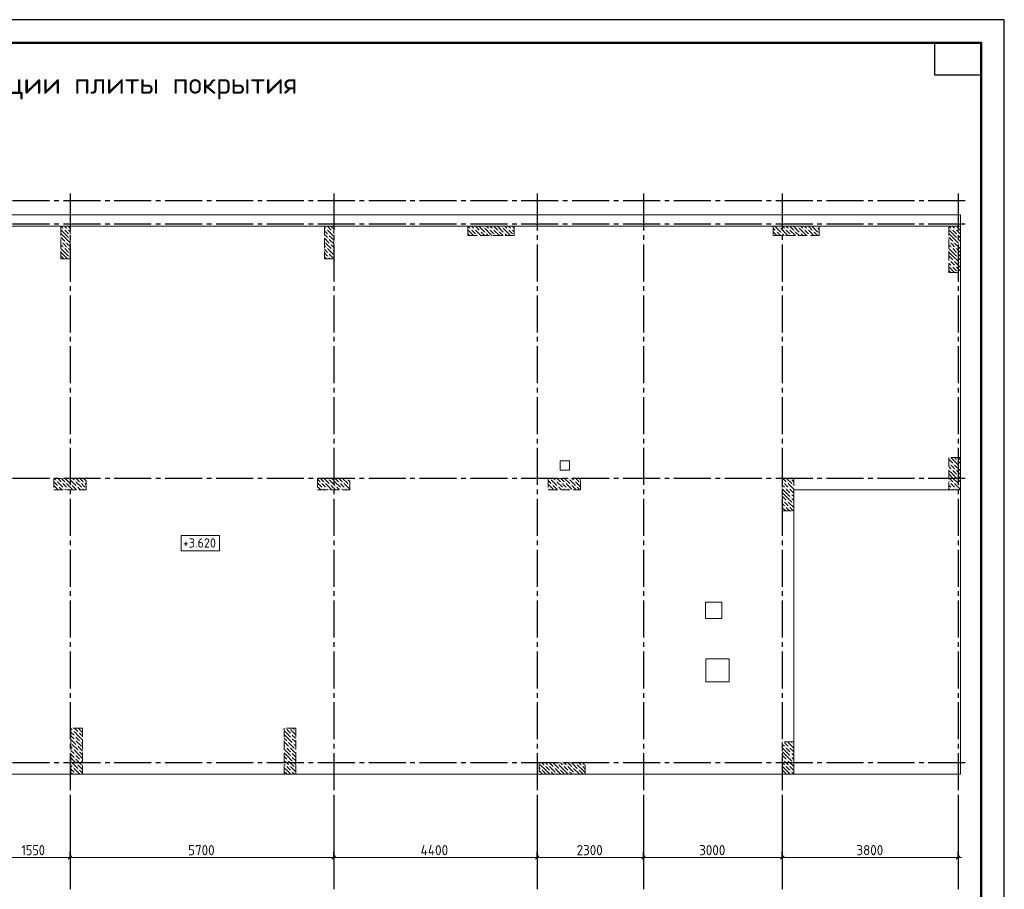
# Model space of a CAD drawing. Header units: millimetres. Extents: x 0 to 42000, y 0 to 29700.
# Tile 3 of 3: x 20711 to 42000, y 10896 to 29700. Entities that reach past the tile are written whole.
import ezdxf

# ---------------------------------------------------------------- set-up
doc = ezdxf.new("R2010")
doc.units = ezdxf.units.MM
doc.linetypes.add('______2', pattern=[270, 200, -70])
doc.linetypes.add('______5', pattern=[1100, 800, -100, 100, -100])
for name, color, linetype, lineweight in [('Standard', 7, 'Continuous', 25), ('ЖБ Перекрытие верхний уровень', 7, 'Continuous', 18), ('Общий01', 7, 'Continuous', 13), ('Размерная линия_ общее', 7, 'Continuous', 13), ('Текст_ общее', 7, 'Continuous', 25)]:
    doc.layers.add(name, color=color, linetype=linetype, lineweight=lineweight)
doc.layers.add('ЖБ Пилон', color=7, linetype='______2', lineweight=13, true_color=0xa0a0a0)
doc.layers.add('Оси', color=7, linetype='______5', lineweight=13, true_color=0x656565)
doc.styles.add('ISOCPEUR', font='txt')

msp = doc.modelspace()

# ---------------------------------------------------------------- hatches: boundary and pattern name
at = {"layer": 'ЖБ Пилон', "linetype": 'Continuous', "lineweight": 18, "transparency": 33554687}
for points in [[(21660, 25169), (21666, 25175), (21673, 25169), (21666, 25162)], [(21740, 25169), (21746, 25175), (21753, 25169), (21746, 25162)], [(27340, 25169), (27346, 25175), (27353, 25169), (27346, 25162)], [(27460, 25129), (27466, 25135), (27473, 25129), (27466, 25122)], [(30460, 25169), (30466, 25175), (30473, 25169), (30466, 25162)], [(30540, 25169), (30546, 25175), (30553, 25169), (30546, 25162)], [(30660, 25129), (30666, 25135), (30673, 25129), (30666, 25122)], [(30740, 25209), (30746, 25215), (30753, 25209), (30746, 25202)], [(30860, 25169), (30866, 25175), (30873, 25169), (30866, 25162)], [(30940, 25169), (30946, 25175), (30953, 25169), (30946, 25162)], [(31060, 25129), (31066, 25135), (31073, 25129), (31066, 25122)], [(31140, 25209), (31146, 25215), (31153, 25209), (31146, 25202)], [(31260, 25169), (31266, 25175), (31273, 25169), (31266, 25162)], [(31340, 25169), (31346, 25175), (31353, 25169), (31346, 25162)], [(37060, 25129), (37066, 25135), (37073, 25129), (37066, 25122)], [(37140, 25209), (37146, 25215), (37153, 25209), (37146, 25202)], [(37260, 25169), (37266, 25175), (37273, 25169), (37266, 25162)], [(37340, 25169), (37346, 25175), (37353, 25169), (37346, 25162)], [(37460, 25129), (37466, 25135), (37473, 25129), (37466, 25122)], [(37540, 25209), (37546, 25215), (37553, 25209), (37546, 25202)], [(37660, 25169), (37666, 25175), (37673, 25169), (37666, 25162)], [(37740, 25169), (37746, 25175), (37753, 25169), (37746, 25162)], [(37860, 25129), (37866, 25135), (37873, 25129), (37866, 25122)], [(37940, 25209), (37946, 25215), (37953, 25209), (37946, 25202)], [(40860, 25169), (40866, 25175), (40873, 25169), (40866, 25162)], [(40940, 25169), (40946, 25175), (40953, 25169), (40946, 25162)], [(21780, 25049), (21786, 25055), (21793, 25049), (21786, 25042)], [(21780, 24969), (21786, 24975), (21793, 24969), (21786, 24962)], [(27380, 25049), (27386, 25055), (27393, 25049), (27386, 25042)], [(27380, 24969), (27386, 24975), (27393, 24969), (27386, 24962)], [(30580, 25049), (30586, 25055), (30593, 25049), (30586, 25042)], [(30780, 25089), (30786, 25095), (30793, 25089), (30786, 25082)], [(30980, 25049), (30986, 25055), (30993, 25049), (30986, 25042)], [(31180, 25089), (31186, 25095), (31193, 25089), (31186, 25082)], [(31380, 25049), (31386, 25055), (31393, 25049), (31386, 25042)], [(37180, 25089), (37186, 25095), (37193, 25089), (37186, 25082)], [(37380, 25049), (37386, 25055), (37393, 25049), (37386, 25042)], [(37580, 25089), (37586, 25095), (37593, 25089), (37586, 25082)], [(37780, 25049), (37786, 25055), (37793, 25049), (37786, 25042)], [(37980, 25089), (37986, 25095), (37993, 25089), (37986, 25082)], [(40980, 25049), (40986, 25055), (40993, 25049), (40986, 25042)], [(40980, 24969), (40986, 24975), (40993, 24969), (40986, 24962)], [(21620, 24889), (21626, 24895), (21633, 24889), (21626, 24882)], [(21660, 24769), (21666, 24775), (21673, 24769), (21666, 24762)], [(21700, 24889), (21706, 24895), (21713, 24889), (21706, 24882)], [(21740, 24769), (21746, 24775), (21753, 24769), (21746, 24762)], [(27300, 24889), (27306, 24895), (27313, 24889), (27306, 24882)], [(27340, 24769), (27346, 24775), (27353, 24769), (27346, 24762)], [(27420, 24849), (27426, 24855), (27433, 24849), (27426, 24842)], [(27460, 24729), (27466, 24735), (27473, 24729), (27466, 24722)], [(40820, 24889), (40826, 24895), (40833, 24889), (40826, 24882)], [(40860, 24769), (40866, 24775), (40873, 24769), (40866, 24762)], [(40900, 24889), (40906, 24895), (40913, 24889), (40906, 24882)], [(40940, 24769), (40946, 24775), (40953, 24769), (40946, 24762)], [(41020, 24849), (41026, 24855), (41033, 24849), (41026, 24842)], [(21780, 24649), (21786, 24655), (21793, 24649), (21786, 24642)], [(21780, 24569), (21786, 24575), (21793, 24569), (21786, 24562)], [(27380, 24649), (27386, 24655), (27393, 24649), (27386, 24642)], [(27380, 24569), (27386, 24575), (27393, 24569), (27386, 24562)], [(40820, 24489), (40826, 24495), (40833, 24489), (40826, 24482)], [(40900, 24489), (40906, 24495), (40913, 24489), (40906, 24482)], [(40980, 24649), (40986, 24655), (40993, 24649), (40986, 24642)], [(40980, 24569), (40986, 24575), (40993, 24569), (40986, 24562)], [(40860, 24369), (40866, 24375), (40873, 24369), (40866, 24362)], [(40940, 24369), (40946, 24375), (40953, 24369), (40946, 24362)], [(41020, 24449), (41026, 24455), (41033, 24449), (41026, 24442)], [(40980, 24249), (40986, 24255), (40993, 24249), (40986, 24242)], [(40820, 20089), (40826, 20095), (40833, 20089), (40826, 20082)], [(40900, 20089), (40906, 20095), (40913, 20089), (40906, 20082)], [(40980, 20169), (40986, 20175), (40993, 20169), (40986, 20162)], [(41020, 20049), (41026, 20055), (41033, 20049), (41026, 20042)], [(40860, 19969), (40866, 19975), (40873, 19969), (40866, 19962)], [(40940, 19969), (40946, 19975), (40953, 19969), (40946, 19962)], [(40980, 19849), (40986, 19855), (40993, 19849), (40986, 19842)], [(21500, 19729), (21506, 19735), (21513, 19729), (21506, 19722)], [(21540, 19609), (21546, 19615), (21553, 19609), (21546, 19602)], [(21620, 19689), (21626, 19695), (21633, 19689), (21626, 19682)], [(21700, 19689), (21706, 19695), (21713, 19689), (21706, 19682)], [(21780, 19769), (21786, 19775), (21793, 19769), (21786, 19762)], [(21820, 19649), (21826, 19655), (21833, 19649), (21826, 19642)], [(21900, 19729), (21906, 19735), (21913, 19729), (21906, 19722)], [(21940, 19609), (21946, 19615), (21953, 19609), (21946, 19602)], [(22020, 19689), (22026, 19695), (22033, 19689), (22026, 19682)], [(22100, 19689), (22106, 19695), (22113, 19689), (22106, 19682)], [(27150, 19612), (27153, 19609), (27150, 19606)], [(27220, 19689), (27226, 19695), (27233, 19689), (27226, 19682)], [(27300, 19689), (27306, 19695), (27313, 19689), (27306, 19682)], [(27380, 19769), (27386, 19775), (27393, 19769), (27386, 19762)], [(27420, 19649), (27426, 19655), (27433, 19649), (27426, 19642)], [(27500, 19729), (27506, 19735), (27513, 19729), (27506, 19722)], [(27540, 19609), (27546, 19615), (27553, 19609), (27546, 19602)], [(27620, 19689), (27626, 19695), (27633, 19689), (27626, 19682)], [(27700, 19689), (27706, 19695), (27713, 19689), (27706, 19682)], [(27780, 19769), (27786, 19775), (27793, 19769), (27786, 19762)], [(27820, 19649), (27826, 19655), (27833, 19649), (27826, 19642)], [(32180, 19769), (32186, 19775), (32193, 19769), (32186, 19762)], [(32220, 19649), (32226, 19655), (32233, 19649), (32226, 19642)], [(32300, 19729), (32306, 19735), (32313, 19729), (32306, 19722)], [(32340, 19609), (32346, 19615), (32353, 19609), (32346, 19602)], [(32420, 19689), (32426, 19695), (32433, 19689), (32426, 19682)], [(32500, 19689), (32506, 19695), (32513, 19689), (32506, 19682)], [(32580, 19769), (32586, 19775), (32593, 19769), (32586, 19762)], [(32620, 19649), (32626, 19655), (32633, 19649), (32626, 19642)], [(32700, 19729), (32706, 19735), (32713, 19729), (32706, 19722)], [(32740, 19609), (32746, 19615), (32753, 19609), (32746, 19602)], [(32820, 19689), (32826, 19695), (32833, 19689), (32826, 19682)], [(37220, 19689), (37226, 19695), (37233, 19689), (37226, 19682)], [(37300, 19689), (37306, 19695), (37313, 19689), (37306, 19682)], [(37380, 19769), (37386, 19775), (37393, 19769), (37386, 19762)], [(37420, 19649), (37426, 19655), (37433, 19649), (37426, 19642)], [(40820, 19689), (40826, 19695), (40833, 19689), (40826, 19682)], [(40900, 19689), (40906, 19695), (40913, 19689), (40906, 19682)], [(40980, 19769), (40986, 19775), (40993, 19769), (40986, 19762)], [(41020, 19649), (41026, 19655), (41033, 19649), (41026, 19642)], [(21463, 19532), (21466, 19535), (21470, 19532)], [(21660, 19569), (21666, 19575), (21673, 19569), (21666, 19562)], [(21740, 19569), (21746, 19575), (21753, 19569), (21746, 19562)], [(21863, 19532), (21866, 19535), (21870, 19532)], [(22060, 19569), (22066, 19575), (22073, 19569), (22066, 19562)], [(22140, 19569), (22146, 19575), (22150, 19572), (22150, 19566), (22146, 19562)], [(27260, 19569), (27266, 19575), (27273, 19569), (27266, 19562)], [(27340, 19569), (27346, 19575), (27353, 19569), (27346, 19562)], [(27463, 19532), (27466, 19535), (27470, 19532)], [(27660, 19569), (27666, 19575), (27673, 19569), (27666, 19562)], [(27740, 19569), (27746, 19575), (27753, 19569), (27746, 19562)], [(32140, 19569), (32146, 19575), (32153, 19569), (32146, 19562)], [(32263, 19532), (32266, 19535), (32270, 19532)], [(32460, 19569), (32466, 19575), (32473, 19569), (32466, 19562)], [(32540, 19569), (32546, 19575), (32553, 19569), (32546, 19562)], [(32663, 19532), (32666, 19535), (32670, 19532)], [(37260, 19569), (37266, 19575), (37273, 19569), (37266, 19562)], [(37340, 19569), (37346, 19575), (37353, 19569), (37346, 19562)], [(37380, 19449), (37386, 19455), (37393, 19449), (37386, 19442)], [(37380, 19369), (37386, 19375), (37393, 19369), (37386, 19362)], [(40860, 19569), (40866, 19575), (40873, 19569), (40866, 19562)], [(40940, 19569), (40946, 19575), (40953, 19569), (40946, 19562)], [(37220, 19289), (37226, 19295), (37233, 19289), (37226, 19282)], [(37260, 19169), (37266, 19175), (37273, 19169), (37266, 19162)], [(37300, 19289), (37306, 19295), (37313, 19289), (37306, 19282)], [(37340, 19169), (37346, 19175), (37353, 19169), (37346, 19162)], [(37420, 19249), (37426, 19255), (37433, 19249), (37426, 19242)], [(21860, 14329), (21866, 14335), (21873, 14329), (21866, 14322)], [(21980, 14289), (21986, 14295), (21993, 14289), (21986, 14282)], [(22060, 14369), (22066, 14375), (22070, 14372), (22070, 14366), (22066, 14362)], [(26460, 14369), (26466, 14375), (26473, 14369), (26466, 14362)], [(26540, 14369), (26546, 14375), (26553, 14369), (26546, 14362)], [(26660, 14329), (26666, 14335), (26673, 14329), (26666, 14322)], [(21820, 14049), (21826, 14055), (21833, 14049), (21826, 14042)], [(21900, 14209), (21906, 14215), (21913, 14209), (21906, 14202)], [(21900, 14129), (21906, 14135), (21913, 14129), (21906, 14122)], [(22020, 14089), (22026, 14095), (22033, 14089), (22026, 14082)], [(26430, 14092), (26433, 14089), (26430, 14086)], [(26500, 14089), (26506, 14095), (26513, 14089), (26506, 14082)], [(26580, 14249), (26586, 14255), (26593, 14249), (26586, 14242)], [(26580, 14169), (26586, 14175), (26593, 14169), (26586, 14162)], [(26620, 14049), (26626, 14055), (26633, 14049), (26626, 14042)], [(37420, 14049), (37426, 14055), (37433, 14049), (37426, 14042)], [(21860, 13929), (21866, 13935), (21873, 13929), (21866, 13922)], [(21940, 14009), (21946, 14015), (21953, 14009), (21946, 14002)], [(21980, 13889), (21986, 13895), (21993, 13889), (21986, 13882)], [(22060, 13969), (22066, 13975), (22070, 13972), (22070, 13966), (22066, 13962)], [(26460, 13969), (26466, 13975), (26473, 13969), (26466, 13962)], [(26540, 13969), (26546, 13975), (26553, 13969), (26546, 13962)], [(26580, 13849), (26586, 13855), (26593, 13849), (26586, 13842)], [(26660, 13929), (26666, 13935), (26673, 13929), (26666, 13922)], [(37260, 13969), (37266, 13975), (37273, 13969), (37266, 13962)], [(37340, 13969), (37346, 13975), (37353, 13969), (37346, 13962)], [(37380, 13849), (37386, 13855), (37393, 13849), (37386, 13842)], [(21820, 13649), (21826, 13655), (21833, 13649), (21826, 13642)], [(21900, 13809), (21906, 13815), (21913, 13809), (21906, 13802)], [(21900, 13729), (21906, 13735), (21913, 13729), (21906, 13722)], [(22020, 13689), (22026, 13695), (22033, 13689), (22026, 13682)], [(26430, 13692), (26433, 13689), (26430, 13686)], [(26500, 13689), (26506, 13695), (26513, 13689), (26506, 13682)], [(26580, 13769), (26586, 13775), (26593, 13769), (26586, 13762)], [(26620, 13649), (26626, 13655), (26633, 13649), (26626, 13642)], [(37220, 13689), (37226, 13695), (37233, 13689), (37226, 13682)], [(37300, 13689), (37306, 13695), (37313, 13689), (37306, 13682)], [(37380, 13769), (37386, 13775), (37393, 13769), (37386, 13762)], [(37420, 13649), (37426, 13655), (37433, 13649), (37426, 13642)], [(21860, 13529), (21866, 13535), (21873, 13529), (21866, 13522)], [(21900, 13409), (21906, 13415), (21913, 13409), (21906, 13402)], [(21940, 13609), (21946, 13615), (21953, 13609), (21946, 13602)], [(21980, 13489), (21986, 13495), (21993, 13489), (21986, 13482)], [(22060, 13569), (22066, 13575), (22070, 13572), (22070, 13566), (22066, 13562)], [(26460, 13569), (26466, 13575), (26473, 13569), (26466, 13562)], [(26540, 13569), (26546, 13575), (26553, 13569), (26546, 13562)], [(26580, 13449), (26586, 13455), (26593, 13449), (26586, 13442)], [(26660, 13529), (26666, 13535), (26673, 13529), (26666, 13522)], [(31940, 13609), (31946, 13615), (31953, 13609), (31946, 13602)], [(31980, 13489), (31986, 13495), (31993, 13489), (31986, 13482)], [(32060, 13569), (32066, 13575), (32073, 13569), (32066, 13562)], [(32140, 13569), (32146, 13575), (32153, 13569), (32146, 13562)], [(32180, 13449), (32186, 13455), (32193, 13449), (32186, 13442)], [(32260, 13529), (32266, 13535), (32273, 13529), (32266, 13522)], [(32300, 13409), (32306, 13415), (32313, 13409), (32306, 13402)], [(32340, 13609), (32346, 13615), (32353, 13609), (32346, 13602)], [(32380, 13489), (32386, 13495), (32393, 13489), (32386, 13482)], [(32460, 13569), (32466, 13575), (32473, 13569), (32466, 13562)], [(32540, 13569), (32546, 13575), (32553, 13569), (32546, 13562)], [(32580, 13449), (32586, 13455), (32593, 13449), (32586, 13442)], [(32660, 13529), (32666, 13535), (32673, 13529), (32666, 13522)], [(32700, 13409), (32706, 13415), (32713, 13409), (32706, 13402)], [(32740, 13609), (32746, 13615), (32753, 13609), (32746, 13602)], [(32780, 13489), (32786, 13495), (32793, 13489), (32786, 13482)], [(32860, 13569), (32866, 13575), (32873, 13569), (32866, 13562)], [(37260, 13569), (37266, 13575), (37273, 13569), (37266, 13562)], [(37340, 13569), (37346, 13575), (37353, 13569), (37346, 13562)], [(37380, 13449), (37386, 13455), (37393, 13449), (37386, 13442)]]:
    msp.add_hatch(color=7, dxfattribs=at).paths.add_polyline_path(points, flags=16)

# ---------------------------------------------------------------- linework, layer by layer
at = {"layer": 'Standard', "color": 7, "linetype": 'Continuous', "lineweight": 35, "transparency": 33554687}
for p, q in [((41500, 27600), (41500, 20500)), ((41500, 27200), (41500, 20100))]:
    msp.add_line(p, q, dxfattribs=at)
at = {"layer": 'Standard', "color": 7, "linetype": 'Continuous', "lineweight": 50, "transparency": 33554687}
msp.add_line((41500, 27100), (41500, 23200), dxfattribs=at)
at = {"layer": 'Standard', "color": 7, "linetype": 'Continuous', "lineweight": 25, "transparency": 33554687}
for points in [[(0, 0), (42000, 0), (42000, 29700), (0, 29700), (0, 0)], [(41500, 29200), (41500, 28500), (40500, 28500), (40500, 29200), (41500, 29200)]]:
    msp.add_lwpolyline(points, close=True, dxfattribs=at)
at = {"layer": 'Standard', "color": 7, "linetype": 'Continuous', "lineweight": 50, "transparency": 33554687}
msp.add_lwpolyline([(2000, 29200), (41500, 29200), (41500, 500), (2000, 500), (2000, 29200)], close=True, dxfattribs=at)
at = {"layer": 'Standard', "color": 7, "linetype": 'Continuous', "lineweight": 13, "transparency": 33554687}
msp.add_lwpolyline([(41500, 29200), (2000, 29200), (2000, 6000), (41500, 6000), (41500, 29200)], dxfattribs=at)
at = {"layer": 'Standard', "color": 2, "linetype": 'Continuous', "lineweight": 13, "transparency": 33554687}
for points in [[(4250, 13382), (41050, 13382), (41050, 25482), (4250, 25482), (4250, 13382)], [(4250, 13382), (41050, 13382), (41050, 25232), (4250, 25232), (4250, 13382)]]:
    msp.add_lwpolyline(points, dxfattribs=at)
at = {"layer": 'ЖБ Перекрытие верхний уровень', "color": 7, "linetype": 'Continuous', "lineweight": 18, "transparency": 33554687}
for p, q in [((41050, 25482), (4250, 25482)), ((41050, 19532), (41050, 25482)), ((32400, 19962), (32400, 20162)), ((32400, 20162), (32600, 20162)), ((32600, 20162), (32600, 19962)), ((32600, 19962), (32400, 19962)), ((37450, 13382), (37450, 19532)), ((37450, 19532), (41050, 19532)), ((35540, 17102), (35890, 17102)), ((35540, 16752), (35540, 17102)), ((35890, 17102), (35890, 16752)), ((35890, 16752), (35540, 16752)), ((35550, 15382), (35550, 15882)), ((35550, 15882), (36050, 15882)), ((36050, 15882), (36050, 15382)), ((36050, 15382), (35550, 15382)), ((12350, 13382), (37450, 13382))]:
    msp.add_line(p, q, dxfattribs=at)
at = {"layer": 'ЖБ Пилон', "color": 253, "linetype": '______2', "lineweight": 13, "true_color": 0xa0a0a0, "transparency": 33554687}
for p, q in [((21800, 25232), (21600, 25232)), ((21600, 25232), (21600, 24532)), ((21800, 24532), (21800, 25232)), ((27500, 25232), (27300, 25232)), ((27300, 25232), (27300, 24532)), ((27500, 24532), (27500, 25232)), ((30400, 25232), (30400, 25032)), ((31400, 25232), (30400, 25232)), ((31400, 25032), (31400, 25232)), ((37000, 25232), (37000, 25032)), ((38000, 25232), (37000, 25232)), ((38000, 25032), (38000, 25232)), ((41050, 25232), (40800, 25232)), ((40800, 25232), (40800, 24232)), ((41050, 24232), (41050, 25232)), ((30400, 25032), (31400, 25032)), ((37000, 25032), (38000, 25032)), ((21600, 24532), (21800, 24532)), ((27300, 24532), (27500, 24532)), ((40800, 24232), (41050, 24232)), ((41050, 20232), (40800, 20232)), ((40800, 20232), (40800, 19532)), ((41050, 19532), (41050, 20232)), ((21450, 19782), (21450, 19532)), ((22150, 19782), (21450, 19782)), ((22150, 19532), (22150, 19782)), ((27150, 19782), (27150, 19532)), ((27850, 19782), (27150, 19782)), ((27850, 19532), (27850, 19782)), ((32140, 19782), (32140, 19532)), ((32840, 19782), (32140, 19782)), ((32840, 19532), (32840, 19782)), ((37450, 19782), (37200, 19782)), ((37200, 19782), (37200, 19082)), ((37450, 19082), (37450, 19782)), ((21450, 19532), (22150, 19532)), ((27150, 19532), (27850, 19532)), ((32140, 19532), (32840, 19532)), ((40800, 19532), (41050, 19532)), ((37200, 19082), (37450, 19082)), ((22070, 14382), (21820, 14382)), ((21820, 14382), (21820, 13382)), ((22070, 13382), (22070, 14382)), ((26680, 14382), (26430, 14382)), ((26430, 14382), (26430, 13382)), ((26680, 13382), (26680, 14382)), ((37450, 14082), (37200, 14082)), ((37200, 14082), (37200, 13382)), ((37450, 13382), (37450, 14082)), ((31940, 13632), (31940, 13382)), ((32940, 13632), (31940, 13632)), ((32940, 13382), (32940, 13632)), ((21820, 13382), (22070, 13382)), ((26430, 13382), (26680, 13382)), ((31940, 13382), (32940, 13382)), ((37200, 13382), (37450, 13382))]:
    msp.add_line(p, q, dxfattribs=at)
at = {"layer": 'ЖБ Пилон', "color": 9, "linetype": 'Continuous', "lineweight": 18, "true_color": 0xc7c7c7, "transparency": 33554687}
for p, q in [((21686, 25069), (21600, 25155)), ((21603, 25232), (21646, 25189)), ((21686, 25229), (21683, 25232)), ((21726, 25189), (21686, 25229)), ((21686, 25149), (21766, 25069)), ((21763, 25232), (21800, 25195)), ((21766, 25149), (21800, 25115)), ((27326, 25189), (27300, 25215)), ((27300, 25135), (27366, 25069)), ((27363, 25232), (27446, 25149)), ((27366, 25149), (27486, 25029)), ((27446, 25229), (27500, 25175)), ((30486, 25069), (30400, 25155)), ((30403, 25232), (30446, 25189)), ((30486, 25229), (30483, 25232)), ((30526, 25189), (30486, 25229)), ((30486, 25149), (30566, 25069)), ((30563, 25232), (30646, 25149)), ((30566, 25149), (30683, 25032)), ((30646, 25229), (30766, 25109)), ((30723, 25232), (30726, 25229)), ((30886, 25069), (30766, 25189)), ((30803, 25232), (30846, 25189)), ((30886, 25229), (30883, 25232)), ((30926, 25189), (30886, 25229)), ((30886, 25149), (30966, 25069)), ((30963, 25232), (31046, 25149)), ((30966, 25149), (31083, 25032)), ((31046, 25229), (31166, 25109)), ((31123, 25232), (31126, 25229)), ((31286, 25069), (31166, 25189)), ((31203, 25232), (31246, 25189)), ((31286, 25229), (31283, 25232)), ((31326, 25189), (31286, 25229)), ((31286, 25149), (31366, 25069)), ((31363, 25232), (31400, 25195)), ((31366, 25149), (31400, 25115)), ((37000, 25195), (37046, 25149)), ((37046, 25229), (37166, 25109)), ((37123, 25232), (37126, 25229)), ((37286, 25069), (37166, 25189)), ((37203, 25232), (37246, 25189)), ((37286, 25229), (37283, 25232)), ((37326, 25189), (37286, 25229)), ((37286, 25149), (37366, 25069)), ((37363, 25232), (37446, 25149)), ((37366, 25149), (37483, 25032)), ((37446, 25229), (37566, 25109)), ((37523, 25232), (37526, 25229)), ((37686, 25069), (37566, 25189)), ((37603, 25232), (37646, 25189)), ((37686, 25229), (37683, 25232)), ((37726, 25189), (37686, 25229)), ((37686, 25149), (37766, 25069)), ((37763, 25232), (37846, 25149)), ((37766, 25149), (37883, 25032)), ((37846, 25229), (37966, 25109)), ((37923, 25232), (37926, 25229)), ((38000, 25155), (37966, 25189)), ((40886, 25069), (40800, 25155)), ((40803, 25232), (40846, 25189)), ((40886, 25229), (40883, 25232)), ((40926, 25189), (40886, 25229)), ((40886, 25149), (40966, 25069)), ((40963, 25232), (41046, 25149)), ((40966, 25149), (41050, 25065)), ((41046, 25229), (41050, 25225)), ((21606, 24989), (21600, 24995)), ((21600, 24915), (21606, 24909)), ((21606, 25069), (21686, 24989)), ((21606, 24989), (21686, 24909)), ((21686, 25069), (21766, 24989)), ((21686, 24989), (21800, 24875)), ((27300, 25055), (27366, 24989)), ((27300, 24975), (27406, 24869)), ((27446, 24989), (27406, 25029)), ((27406, 24949), (27500, 24855)), ((27486, 24949), (27446, 24989)), ((27500, 25095), (27486, 25109)), ((30406, 25069), (30443, 25032)), ((30486, 25069), (30523, 25032)), ((30763, 25032), (30686, 25109)), ((30806, 25069), (30843, 25032)), ((30886, 25069), (30923, 25032)), ((31163, 25032), (31086, 25109)), ((31206, 25069), (31243, 25032)), ((31286, 25069), (31323, 25032)), ((37000, 25115), (37083, 25032)), ((37163, 25032), (37086, 25109)), ((37206, 25069), (37243, 25032)), ((37286, 25069), (37323, 25032)), ((37563, 25032), (37486, 25109)), ((37606, 25069), (37643, 25032)), ((37686, 25069), (37723, 25032)), ((37963, 25032), (37886, 25109)), ((40806, 24989), (40800, 24995)), ((40800, 24915), (40806, 24909)), ((40806, 25069), (40886, 24989)), ((40806, 24989), (40886, 24909)), ((40886, 25069), (40966, 24989)), ((40886, 24989), (41006, 24869)), ((41046, 24989), (41006, 25029)), ((41006, 24949), (41050, 24905)), ((41050, 24985), (41046, 24989)), ((21600, 24835), (21646, 24789)), ((21686, 24669), (21600, 24755)), ((21686, 24829), (21646, 24869)), ((21726, 24789), (21686, 24829)), ((21686, 24749), (21766, 24669)), ((21726, 24869), (21800, 24795)), ((21766, 24749), (21800, 24715)), ((27326, 24789), (27300, 24815)), ((27300, 24735), (27366, 24669)), ((27326, 24869), (27446, 24749)), ((27366, 24749), (27486, 24629)), ((27446, 24829), (27500, 24775)), ((27500, 24695), (27486, 24709)), ((40800, 24835), (40846, 24789)), ((40886, 24669), (40800, 24755)), ((40886, 24829), (40846, 24869)), ((40926, 24789), (40886, 24829)), ((40886, 24749), (40966, 24669)), ((40926, 24869), (41046, 24749)), ((40966, 24749), (41050, 24665)), ((41046, 24829), (41050, 24825)), ((21606, 24589), (21600, 24595)), ((21606, 24669), (21686, 24589)), ((21606, 24589), (21663, 24532)), ((21686, 24669), (21766, 24589)), ((21686, 24589), (21743, 24532)), ((27300, 24655), (27366, 24589)), ((27300, 24575), (27343, 24532)), ((27446, 24589), (27406, 24629)), ((27406, 24549), (27423, 24532)), ((27486, 24549), (27446, 24589)), ((40806, 24589), (40800, 24595)), ((40800, 24515), (40806, 24509)), ((40806, 24669), (40886, 24589)), ((40806, 24589), (40886, 24509)), ((40886, 24669), (40966, 24589)), ((40886, 24589), (41006, 24469)), ((41046, 24589), (41006, 24629)), ((41006, 24549), (41050, 24505)), ((41050, 24585), (41046, 24589)), ((40800, 24435), (40846, 24389)), ((40886, 24269), (40800, 24355)), ((40886, 24429), (40846, 24469)), ((40926, 24389), (40886, 24429)), ((40886, 24349), (40966, 24269)), ((40926, 24469), (41046, 24349)), ((40966, 24349), (41050, 24265)), ((41046, 24429), (41050, 24425)), ((40806, 24269), (40843, 24232)), ((40886, 24269), (40923, 24232)), ((40843, 20232), (40886, 20189)), ((40923, 20232), (40966, 20189)), ((41046, 20189), (41006, 20229)), ((40806, 20189), (40800, 20195)), ((40800, 20115), (40806, 20109)), ((40800, 20035), (40846, 19989)), ((40806, 20189), (40886, 20109)), ((40886, 20029), (40846, 20069)), ((40886, 20189), (41006, 20069)), ((40926, 19989), (40886, 20029)), ((40926, 20069), (41046, 19949)), ((41006, 20149), (41050, 20105)), ((41050, 20185), (41046, 20189)), ((41046, 20029), (41050, 20025)), ((40886, 19869), (40800, 19955)), ((40806, 19869), (40886, 19789)), ((40886, 19949), (40966, 19869)), ((40886, 19869), (40966, 19789)), ((40966, 19949), (41050, 19865)), ((41046, 19789), (41006, 19829)), ((21450, 19705), (21526, 19629)), ((21450, 19625), (21543, 19532)), ((21486, 19749), (21453, 19782)), ((21526, 19709), (21646, 19589)), ((21533, 19782), (21606, 19709)), ((21623, 19532), (21566, 19589)), ((21613, 19782), (21686, 19709)), ((21686, 19629), (21646, 19669)), ((21726, 19589), (21686, 19629)), ((21693, 19782), (21806, 19669)), ((21726, 19669), (21846, 19549)), ((21806, 19749), (21926, 19629)), ((21846, 19629), (21943, 19532)), ((21886, 19749), (21853, 19782)), ((21926, 19709), (22046, 19589)), ((21933, 19782), (22006, 19709)), ((22023, 19532), (21966, 19589)), ((22013, 19782), (22086, 19709)), ((22086, 19629), (22046, 19669)), ((22126, 19589), (22086, 19629)), ((22093, 19782), (22150, 19725)), ((22126, 19669), (22150, 19645)), ((27150, 19765), (27206, 19709)), ((27150, 19685), (27246, 19589)), ((27223, 19532), (27166, 19589)), ((27213, 19782), (27286, 19709)), ((27286, 19629), (27246, 19669)), ((27326, 19589), (27286, 19629)), ((27293, 19782), (27406, 19669)), ((27326, 19669), (27446, 19549)), ((27406, 19749), (27526, 19629)), ((27446, 19629), (27543, 19532)), ((27486, 19749), (27453, 19782)), ((27526, 19709), (27646, 19589)), ((27533, 19782), (27606, 19709)), ((27623, 19532), (27566, 19589)), ((27613, 19782), (27686, 19709)), ((27686, 19629), (27646, 19669)), ((27726, 19589), (27686, 19629)), ((27693, 19782), (27806, 19669)), ((27726, 19669), (27846, 19549)), ((27806, 19749), (27850, 19705)), ((27846, 19629), (27850, 19625)), ((32140, 19735), (32206, 19669)), ((32140, 19655), (32246, 19549)), ((32206, 19749), (32326, 19629)), ((32246, 19629), (32343, 19532)), ((32286, 19749), (32253, 19782)), ((32326, 19709), (32446, 19589)), ((32333, 19782), (32406, 19709)), ((32423, 19532), (32366, 19589)), ((32413, 19782), (32486, 19709)), ((32486, 19629), (32446, 19669)), ((32526, 19589), (32486, 19629)), ((32493, 19782), (32606, 19669)), ((32526, 19669), (32646, 19549)), ((32606, 19749), (32726, 19629)), ((32646, 19629), (32743, 19532)), ((32686, 19749), (32653, 19782)), ((32726, 19709), (32840, 19595)), ((32733, 19782), (32806, 19709)), ((32823, 19532), (32766, 19589)), ((32813, 19782), (32840, 19755)), ((37200, 19715), (37206, 19709)), ((37200, 19635), (37246, 19589)), ((37213, 19782), (37286, 19709)), ((37286, 19629), (37246, 19669)), ((37326, 19589), (37286, 19629)), ((37293, 19782), (37406, 19669)), ((37326, 19669), (37446, 19549)), ((37406, 19749), (37450, 19705)), ((37446, 19629), (37450, 19625)), ((40806, 19789), (40800, 19795)), ((40800, 19715), (40806, 19709)), ((40800, 19635), (40846, 19589)), ((40806, 19789), (40886, 19709)), ((40886, 19629), (40846, 19669)), ((40886, 19789), (41006, 19669)), ((40926, 19589), (40886, 19629)), ((40926, 19669), (41046, 19549)), ((41006, 19749), (41050, 19705)), ((41050, 19785), (41046, 19789)), ((41046, 19629), (41050, 19625)), ((21686, 19549), (21703, 19532)), ((21766, 19549), (21783, 19532)), ((22086, 19549), (22103, 19532)), ((27286, 19549), (27303, 19532)), ((27366, 19549), (27383, 19532)), ((27686, 19549), (27703, 19532)), ((27766, 19549), (27783, 19532)), ((32166, 19549), (32183, 19532)), ((32486, 19549), (32503, 19532)), ((32566, 19549), (32583, 19532)), ((37286, 19469), (37200, 19555)), ((37206, 19389), (37200, 19395)), ((37206, 19469), (37286, 19389)), ((37206, 19389), (37286, 19309)), ((37286, 19549), (37366, 19469)), ((37286, 19469), (37366, 19389)), ((37286, 19389), (37406, 19269)), ((37366, 19549), (37450, 19465)), ((37446, 19389), (37406, 19429)), ((37450, 19385), (37446, 19389)), ((40823, 19532), (40800, 19555)), ((40886, 19549), (40903, 19532)), ((40966, 19549), (40983, 19532)), ((37200, 19315), (37206, 19309)), ((37200, 19235), (37246, 19189)), ((37286, 19229), (37246, 19269)), ((37326, 19189), (37286, 19229)), ((37326, 19269), (37446, 19149)), ((37406, 19349), (37450, 19305)), ((37446, 19229), (37450, 19225)), ((37273, 19082), (37200, 19155)), ((37286, 19149), (37353, 19082)), ((37366, 19149), (37433, 19082)), ((21820, 14375), (21846, 14349)), ((21820, 14295), (21886, 14229)), ((22006, 14189), (21886, 14309)), ((21893, 14382), (21966, 14309)), ((22070, 14285), (21973, 14382)), ((22006, 14269), (22070, 14205)), ((26486, 14269), (26430, 14325)), ((26486, 14349), (26566, 14269)), ((26486, 14269), (26566, 14189)), ((26566, 14349), (26680, 14235)), ((26613, 14382), (26646, 14349)), ((21846, 14189), (21820, 14215)), ((21820, 14135), (21926, 14029)), ((21886, 14149), (21846, 14189)), ((21926, 14189), (22006, 14109)), ((21926, 14109), (22046, 13989)), ((22006, 14189), (22070, 14125)), ((22070, 14045), (22046, 14069)), ((26430, 14245), (26486, 14189)), ((26430, 14165), (26486, 14109)), ((26486, 14029), (26446, 14069)), ((26486, 14189), (26606, 14069)), ((26526, 14069), (26646, 13949)), ((26646, 14189), (26606, 14229)), ((26606, 14149), (26680, 14075)), ((26680, 14155), (26646, 14189)), ((37286, 14029), (37246, 14069)), ((37326, 14069), (37446, 13949)), ((37393, 14082), (37406, 14069)), ((21820, 13975), (21846, 13949)), ((21820, 13895), (21886, 13829)), ((21846, 14029), (21966, 13909)), ((22006, 13789), (21886, 13909)), ((22070, 13885), (21966, 13989)), ((22006, 13869), (22070, 13805)), ((26430, 14005), (26446, 13989)), ((26486, 13869), (26430, 13925)), ((26430, 13845), (26486, 13789)), ((26526, 13989), (26486, 14029)), ((26486, 13949), (26566, 13869)), ((26486, 13869), (26566, 13789)), ((26566, 13949), (26680, 13835)), ((26646, 14029), (26680, 13995)), ((37200, 14035), (37246, 13989)), ((37286, 13869), (37200, 13955)), ((37206, 13869), (37286, 13789)), ((37326, 13989), (37286, 14029)), ((37286, 13949), (37366, 13869)), ((37286, 13869), (37366, 13789)), ((37366, 13949), (37450, 13865)), ((37446, 14029), (37450, 14025)), ((21846, 13789), (21820, 13815)), ((21820, 13735), (21926, 13629)), ((21886, 13749), (21846, 13789)), ((21846, 13629), (21966, 13509)), ((21926, 13789), (22006, 13709)), ((21926, 13709), (22046, 13589)), ((22006, 13789), (22070, 13725)), ((22070, 13645), (22046, 13669)), ((26430, 13765), (26486, 13709)), ((26486, 13629), (26446, 13669)), ((26486, 13789), (26606, 13669)), ((26526, 13589), (26486, 13629)), ((26526, 13669), (26646, 13549)), ((26646, 13789), (26606, 13829)), ((26606, 13749), (26680, 13675)), ((26680, 13755), (26646, 13789)), ((26646, 13629), (26680, 13595)), ((32003, 13632), (32046, 13589)), ((32086, 13629), (32083, 13632)), ((32126, 13589), (32086, 13629)), ((32163, 13632), (32246, 13549)), ((32246, 13629), (32366, 13509)), ((32323, 13632), (32326, 13629)), ((32403, 13632), (32446, 13589)), ((32486, 13629), (32483, 13632)), ((32526, 13589), (32486, 13629)), ((32563, 13632), (32646, 13549)), ((32646, 13629), (32766, 13509)), ((32723, 13632), (32726, 13629)), ((32803, 13632), (32846, 13589)), ((32886, 13629), (32883, 13632)), ((32926, 13589), (32886, 13629)), ((37206, 13789), (37200, 13795)), ((37200, 13715), (37206, 13709)), ((37200, 13635), (37246, 13589)), ((37206, 13789), (37286, 13709)), ((37286, 13629), (37246, 13669)), ((37286, 13789), (37406, 13669)), ((37326, 13589), (37286, 13629)), ((37326, 13669), (37446, 13549)), ((37446, 13789), (37406, 13829)), ((37406, 13749), (37450, 13705)), ((37450, 13785), (37446, 13789)), ((37446, 13629), (37450, 13625)), ((21820, 13575), (21846, 13549)), ((21820, 13495), (21886, 13429)), ((21846, 13389), (21820, 13415)), ((22006, 13389), (21886, 13509)), ((22070, 13485), (21966, 13589)), ((22006, 13469), (22070, 13405)), ((26430, 13605), (26446, 13589)), ((26486, 13469), (26430, 13525)), ((26430, 13445), (26486, 13389)), ((26486, 13549), (26566, 13469)), ((26486, 13469), (26566, 13389)), ((26566, 13549), (26680, 13435)), ((26646, 13389), (26606, 13429)), ((31940, 13535), (31966, 13509)), ((32006, 13389), (31940, 13455)), ((32086, 13469), (31966, 13589)), ((32006, 13469), (32086, 13389)), ((32086, 13549), (32166, 13469)), ((32086, 13469), (32166, 13389)), ((32166, 13549), (32286, 13429)), ((32246, 13389), (32206, 13429)), ((32406, 13389), (32286, 13509)), ((32486, 13469), (32366, 13589)), ((32406, 13469), (32486, 13389)), ((32486, 13549), (32566, 13469)), ((32486, 13469), (32566, 13389)), ((32566, 13549), (32686, 13429)), ((32646, 13389), (32606, 13429)), ((32806, 13389), (32686, 13509)), ((32886, 13469), (32766, 13589)), ((32806, 13469), (32886, 13389)), ((32886, 13549), (32940, 13495)), ((32886, 13469), (32940, 13415)), ((37286, 13469), (37200, 13555)), ((37206, 13469), (37286, 13389)), ((37286, 13549), (37366, 13469)), ((37286, 13469), (37366, 13389)), ((37366, 13549), (37450, 13465)), ((37446, 13389), (37406, 13429)), ((21853, 13382), (21846, 13389)), ((21926, 13389), (21933, 13382)), ((22006, 13389), (22013, 13382)), ((26486, 13389), (26493, 13382)), ((26653, 13382), (26646, 13389)), ((32006, 13389), (32013, 13382)), ((32086, 13389), (32093, 13382)), ((32253, 13382), (32246, 13389)), ((32326, 13389), (32333, 13382)), ((32406, 13389), (32413, 13382)), ((32486, 13389), (32493, 13382)), ((32653, 13382), (32646, 13389)), ((32726, 13389), (32733, 13382)), ((32806, 13389), (32813, 13382)), ((32886, 13389), (32893, 13382)), ((37206, 13389), (37200, 13395)), ((37206, 13389), (37213, 13382)), ((37286, 13389), (37293, 13382)), ((37450, 13385), (37446, 13389))]:
    msp.add_line(p, q, dxfattribs=at)
at = {"layer": 'Общий01', "color": 7, "linetype": 'Continuous', "lineweight": 18, "transparency": 33554687}
msp.add_lwpolyline([(24205, 18212), (25031, 18212), (25031, 18545), (24205, 18545), (24205, 18212)], dxfattribs=at)
at = {"layer": 'Оси', "color": 8, "linetype": '______5', "lineweight": -3, "transparency": 33554687}
for p, q in [((41157, 25782), (3764, 25782)), ((21800, 25939), (21800, 12896)), ((27500, 25939), (27500, 12896)), ((31900, 25939), (31900, 12896)), ((34200, 25939), (34200, 12896)), ((37200, 25939), (37200, 12896)), ((41000, 25939), (41000, 12896)), ((41157, 25282), (3764, 25282)), ((41157, 19782), (3764, 19782)), ((41157, 13632), (3764, 13632))]:
    msp.add_line(p, q, dxfattribs=at)
at = {"layer": 'Оси', "color": 7, "linetype": 'Continuous', "lineweight": 25, "transparency": 33554687}
for p, q in [((21800, 12896), (21800, 10896)), ((27500, 12896), (27500, 10896)), ((31900, 12896), (31900, 10896)), ((34200, 12896), (34200, 10896)), ((37200, 12896), (37200, 10896)), ((41000, 12896), (41000, 10896))]:
    msp.add_line(p, q, dxfattribs=at)
at = {"layer": 'Размерная линия_ общее', "color": 7, "linetype": 'Continuous', "lineweight": 13, "transparency": 33554687}
for p, q in [((20250, 11582), (21800, 11582)), ((21800, 11582), (27500, 11582)), ((27500, 11582), (31900, 11582)), ((31900, 11582), (34200, 11582)), ((34200, 11582), (37200, 11582)), ((37200, 11582), (41000, 11582)), ((41000, 11582), (41075, 11582))]:
    msp.add_line(p, q, dxfattribs=at)
at = {"layer": 'Размерная линия_ общее', "color": 7, "linetype": 'Continuous', "lineweight": 25, "transparency": 33554687}
for p, q in [((21762, 11544), (21837, 11619)), ((27462, 11544), (27537, 11619)), ((31862, 11544), (31937, 11619)), ((34162, 11544), (34237, 11619)), ((37162, 11544), (37237, 11619)), ((40962, 11544), (41037, 11619))]:
    msp.add_line(p, q, dxfattribs=at)
at = {"layer": 'Размерная линия_ общее', "color": 253, "linetype": 'Continuous', "lineweight": -3, "true_color": 0xa0a0a0, "transparency": 33554687}
for p, q in [((21800, 11582), (21800, 11707)), ((21800, 11582), (21800, 11457)), ((21800, 11582), (21800, 11096)), ((27500, 11582), (27500, 11707)), ((27500, 11582), (27500, 11457)), ((27500, 11582), (27500, 11096)), ((31900, 11582), (31900, 11707)), ((31900, 11582), (31900, 11457)), ((31900, 11582), (31900, 11096)), ((34200, 11582), (34200, 11707)), ((34200, 11582), (34200, 11457)), ((34200, 11582), (34200, 11096)), ((37200, 11582), (37200, 11707)), ((37200, 11582), (37200, 11457)), ((37200, 11582), (37200, 11096)), ((41000, 11582), (41000, 11707)), ((41000, 11582), (41000, 11457)), ((41000, 11582), (41000, 11096))]:
    msp.add_line(p, q, dxfattribs=at)

# ---------------------------------------------------------------- texts
at = {"layer": 'Общий01', "color": 7, "linetype": 'Continuous', "lineweight": 18, "transparency": 33554687, "insert": (24238, 18285), "char_height": 200, "width": 854.3, "attachment_point": 7, "style": 'ISOCPEUR'}
msp.add_mtext('\\W0.95;+3.620', dxfattribs=at)
at = {"layer": 'Размерная линия_ общее', "color": 7, "linetype": 'Continuous', "lineweight": 25, "transparency": 33554687, "char_height": 220, "attachment_point": 7, "style": 'ISOCPEUR'}
for s, insert, width in [('\\W0.87;1550', (20750, 11632), 666.9), ('\\W0.93;5700', (24353, 11632), 718.11), ('\\W0.94;4400', (29381, 11632), 762.65), ('\\W0.93;2300', (32753, 11632), 718.1), ('\\W0.93;3000', (35403, 11632), 718.09), ('\\W0.93;3800', (38803, 11632), 718.09)]:
    msp.add_mtext(s, dxfattribs=dict(at, insert=insert, width=width))
at = {"layer": 'Текст_ общее', "color": 7, "linetype": 'Continuous', "lineweight": 50, "transparency": 33554687, "insert": (3000, 27975), "char_height": 450, "width": 23362.68, "attachment_point": 7, "style": 'ISOCPEUR'}
msp.add_mtext('\\W1.00;Схема дополнительного армирования нижней зоны конструкции плиты покрытия', dxfattribs=at)

doc.saveas('drawing.dxf')
